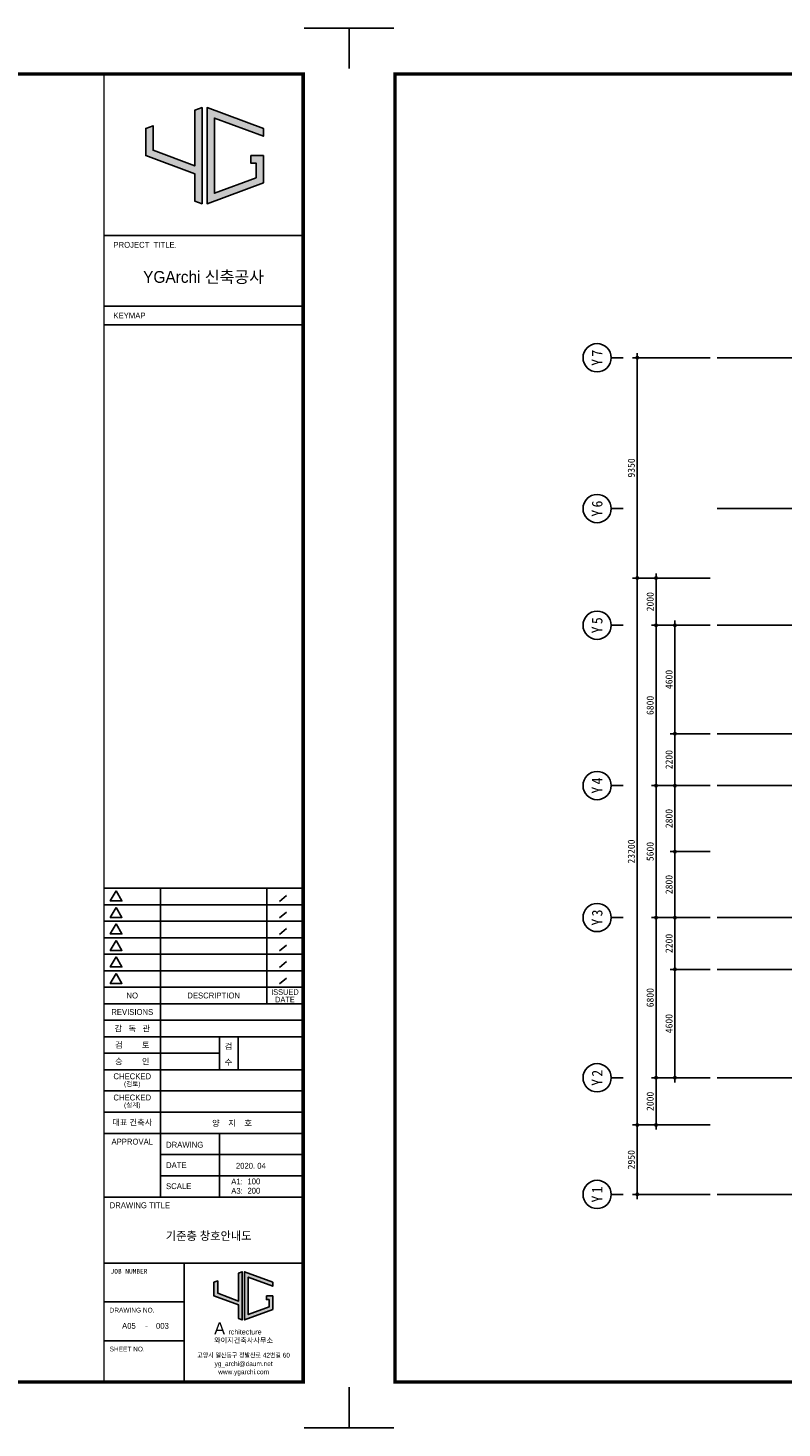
# Model space of a CAD drawing. Header units: millimetres. Extents: x 3445018 to 4174071, y -6064565 to -5122887.
# Tile 112 of 192: x 3908147 to 3940143, y -5560604 to -5501204. Entities that reach past the tile are written whole.
import ezdxf
from ezdxf.enums import TextEntityAlignment as Align

# ---------------------------------------------------------------- set-up
doc = ezdxf.new("R2010")
doc.units = ezdxf.units.MM
doc.header["$MEASUREMENT"] = 0
doc.linetypes.add('CEN', pattern=[66, 60, -2, 2, -2])
doc.layers.get('0').update_dxf_attribs({"linetype": 'CONTINUOUS'})
doc.layers.get('DEFPOINTS').update_dxf_attribs({"linetype": 'CONTINUOUS'})
for name, color, linetype in [('0-TEX(타이틀)', 2, 'CONTINUOUS'), ('3', 3, 'CONTINUOUS'), ('A_GE_FORM', 7, 'CONTINUOUS'), ('A_GE_TEXT', 3, 'CONTINUOUS'), ('CEN', 13, 'CEN'), ('DI', 1, 'CONTINUOUS'), ('DIM', 7, 'CONTINUOUS')]:
    doc.layers.add(name, color=color, linetype=linetype)
doc.styles.add('GHS', font='txt')
doc.styles.add('HY울릉도 L', font='txt')
doc.styles.add('SDP-S', font='txt')
doc.styles.add('굴림', font='txt')
doc.styles.add('나눔고딕', font='txt')
doc.styles.add('돋움', font='txt')
doc.styles.add('돋움체', font='txt')
doc.styles.add('스타일1', font='HYWULM.TTF')
doc.dimstyles.new('SMDI-3', dxfattribs={"dimtxt": 3, "dimasz": 1, "dimexe": 2, "dimexo": 3, "dimgap": 1, "dimtad": 1, "dimdsep": 46, "dimtxsty": 'HY울릉도 L', "dimblk": 'Z_DOT', "dimcen": 2.5, "dimdle": 1.5, "dimclrd": 1, "dimclre": 1, "dimclrt": 2, "dimadec": 0, "dimazin": 0, "dimtfac": 1, "dimtix": 1, "dimtmove": 2, "dimatfit": 3, "dimldrblk": 'Z_DOT', "dimfxl": 2, "dimtvp": 1, "dimtolj": 1, "dimtzin": 0, "dimarcsym": 0})

# ---------------------------------------------------------------- blocks, each defined once
blk = doc.blocks.new('werwwerw')
at = {"true_color": 0xf50000}
h = blk.add_hatch(color=1, dxfattribs=at)
h.dxf.hatch_style = 1
h.paths.add_polyline_path([(1770.34, 1804.71), (1770.34, 1809.72), (1768.84, 1809.16), (1768.84, 1803.61), (1778.84, 1799.9), (1778.84, 1794.35), (1780.34, 1793.79), (1780.34, 1813.42), (1778.84, 1812.87), (1778.84, 1801.5)])
h.paths.add_polyline_path([(1782.84, 1811.27), (1792.84, 1807.56), (1792.84, 1809.16), (1781.34, 1813.42), (1781.34, 1793.79), (1792.84, 1798.05), (1792.84, 1803.61), (1790.24, 1803.61), (1790.24, 1802.11), (1791.34, 1802.11), (1791.34, 1799.09), (1782.84, 1795.95)])
at = {"color": 1, "true_color": 0xf50000}
for points in [[(1770.34, 1809.72), (1768.84, 1809.16), (1768.84, 1803.61), (1778.84, 1799.9), (1778.84, 1794.35), (1780.34, 1793.79), (1780.34, 1813.42), (1778.84, 1812.87), (1778.84, 1801.5), (1770.34, 1804.71), (1770.34, 1809.72), (1768.84, 1809.16)], [(1790.24, 1803.61), (1792.84, 1803.61), (1792.84, 1798.05), (1781.34, 1793.79), (1781.34, 1813.42), (1792.84, 1809.16), (1792.84, 1807.56), (1782.84, 1811.27), (1782.84, 1795.95), (1791.34, 1799.09), (1791.34, 1802.11), (1790.24, 1802.11), (1790.24, 1802.11), (1790.24, 1803.61)]]:
    blk.add_lwpolyline(points, dxfattribs=at)
at = {"color": 1, "true_color": 0xf50000, "insert": (1768.9, 1792.85), "char_height": 5, "attachment_point": 1}
blk.add_mtext_dynamic_manual_height_columns('{\\fBroadway|b0|i0|c0|p82;A}', width=3.0726, gutter_width=12.5, heights=[0], dxfattribs=at)
at = {"insert": (1774.73, 1789.95), "char_height": 2.1, "attachment_point": 1}
blk.add_mtext_dynamic_manual_height_columns('{\\fBroadway|b0|i0|c0|p82;rchitecture}', width=17.5999, gutter_width=12.5, heights=[0], dxfattribs=at)
blk = doc.blocks.new('sheet _서영')
at = {"true_color": 0xf50000}
h = blk.add_hatch(color=1, dxfattribs=at)
h.dxf.hatch_style = 1
h.paths.add_polyline_path([(-361932.13, -1058516.3), (-361932.13, -1058505.89), (-361935.25, -1058507.04), (-361935.25, -1058518.6), (-361914.45, -1058526.3), (-361914.45, -1058537.86), (-361911.33, -1058539.01), (-361911.33, -1058498.18), (-361914.45, -1058499.34), (-361914.45, -1058522.97)])
h.paths.add_polyline_path([(-361906.13, -1058502.67), (-361885.33, -1058510.37), (-361885.33, -1058507.04), (-361909.25, -1058498.18), (-361909.25, -1058539.01), (-361885.33, -1058530.15), (-361885.33, -1058518.6), (-361890.73, -1058518.6), (-361890.73, -1058521.72), (-361888.45, -1058521.72), (-361888.45, -1058527.98), (-361906.13, -1058534.53)])
at = {"color": 1, "true_color": 0xf50000}
for points in [[(-361932.13, -1058505.89), (-361935.25, -1058507.04), (-361935.25, -1058518.6), (-361914.45, -1058526.3), (-361914.45, -1058537.86), (-361911.33, -1058539.01), (-361911.33, -1058498.18), (-361914.45, -1058499.34), (-361914.45, -1058522.97), (-361932.13, -1058516.3), (-361932.13, -1058505.89), (-361935.25, -1058507.04)], [(-361890.73, -1058518.6), (-361885.33, -1058518.6), (-361885.33, -1058530.15), (-361909.25, -1058539.01), (-361909.25, -1058498.18), (-361885.33, -1058507.04), (-361885.33, -1058510.37), (-361906.13, -1058502.67), (-361906.13, -1058534.53), (-361888.45, -1058527.98), (-361888.45, -1058521.72), (-361890.73, -1058521.72), (-361890.73, -1058521.72), (-361890.73, -1058518.6)]]:
    blk.add_lwpolyline(points, dxfattribs=at)
at = {"layer": 'A_GE_FORM'}
for p, q in [((-362689.99, -1058464.44), (-362689.99, -1058481.68)), ((-362689.99, -1058464.44), (-362689.99, -1058481.68)), ((-362689.99, -1058464.44), (-362670.99, -1058464.44)), ((-361848.99, -1058464.44), (-361867.99, -1058464.44)), ((-361848.99, -1058464.44), (-361848.99, -1058481.68)), ((-362689.99, -1059041.18), (-362689.99, -1059058.43)), ((-362689.99, -1059041.18), (-362689.99, -1059058.43)), ((-361848.99, -1059041.18), (-361848.99, -1059058.43)), ((-362689.99, -1059058.43), (-362670.99, -1059058.43)), ((-361848.99, -1059058.43), (-361867.99, -1059058.43))]:
    blk.add_line(p, q, dxfattribs=at)
at = {"layer": 'A_GE_FORM', "color": 161}
for p, q in [((-361952.99, -1058552.43), (-361868.99, -1058552.43)), ((-361952.99, -1058582.43), (-361868.99, -1058582.43)), ((-361952.99, -1058590.43), (-361868.99, -1058590.43)), ((-361952.99, -1058829.43), (-361868.89, -1058829.43)), ((-361928.99, -1058960.43), (-361928.99, -1058829.43)), ((-361883.91, -1058878.43), (-361883.91, -1058829.43)), ((-361875.5, -1058832.51), (-361878.46, -1058835.03)), ((-361952.99, -1058836.43), (-361868.89, -1058836.43)), ((-361875.5, -1058839.51), (-361878.46, -1058842.03)), ((-361952.99, -1058843.43), (-361868.89, -1058843.43)), ((-361875.5, -1058846.51), (-361878.46, -1058849.03)), ((-361952.99, -1058850.43), (-361868.89, -1058850.43)), ((-361952.99, -1058857.43), (-361868.89, -1058857.43)), ((-361875.5, -1058853.51), (-361878.46, -1058856.03)), ((-361875.5, -1058860.51), (-361878.46, -1058863.03)), ((-361952.99, -1058864.43), (-361868.89, -1058864.43)), ((-361875.5, -1058867.51), (-361878.46, -1058870.03)), ((-361952.99, -1058871.43), (-361868.89, -1058871.43)), ((-361952.99, -1058878.43), (-361868.49, -1058878.43)), ((-361952.99, -1058885.43), (-361868.49, -1058885.43)), ((-361952.99, -1058892.43), (-361868.49, -1058892.43)), ((-361903.99, -1058906.43), (-361903.99, -1058892.43)), ((-361895.99, -1058906.43), (-361895.99, -1058892.43)), ((-361952.99, -1058899.43), (-361903.99, -1058899.43)), ((-361952.99, -1058906.43), (-361868.49, -1058906.43)), ((-361952.99, -1058915.43), (-361868.49, -1058915.43)), ((-361952.99, -1058924.43), (-361868.49, -1058924.43)), ((-361952.99, -1058933.43), (-361868.49, -1058933.43)), ((-361903.99, -1058960.43), (-361903.99, -1058933.43)), ((-361928.99, -1058942.43), (-361868.49, -1058942.43)), ((-361928.99, -1058951.43), (-361868.49, -1058951.43)), ((-361952.99, -1058960.43), (-361868.49, -1058960.43)), ((-361952.99, -1058988.43), (-361868.49, -1058988.43)), ((-361918.99, -1059038.93), (-361918.99, -1058988.43)), ((-361952.99, -1059004.93), (-361918.99, -1059004.93)), ((-361952.99, -1059021.43), (-361918.99, -1059021.43))]:
    blk.add_line(p, q, dxfattribs=at)
at = {"layer": 'A_GE_FORM', "const_width": 1.5}
blk.add_lwpolyline([(-361868.49, -1059038.93), (-362670.49, -1059038.93), (-362670.49, -1058483.93), (-361868.49, -1058483.93)], close=True, dxfattribs=at)
at = {"layer": 'A_GE_FORM', "const_width": 0.6}
blk.add_lwpolyline([(-361952.99, -1059038.93), (-361952.99, -1058483.93)], dxfattribs=at)
at = {"layer": 'A_GE_FORM', "color": 7}
for points in [[(-361947.88, -1058830.55), (-361950.34, -1058834.82), (-361945.41, -1058834.82)], [(-361947.88, -1058837.55), (-361950.34, -1058841.82), (-361945.41, -1058841.82)], [(-361947.88, -1058844.55), (-361950.34, -1058848.82), (-361945.41, -1058848.82)], [(-361947.88, -1058851.55), (-361950.34, -1058855.82), (-361945.41, -1058855.82)], [(-361947.88, -1058858.55), (-361950.34, -1058862.82), (-361945.41, -1058862.82)], [(-361947.88, -1058865.55), (-361950.34, -1058869.82), (-361945.41, -1058869.82)]]:
    blk.add_lwpolyline(points, close=True, dxfattribs=at)
at = {"xscale": 1.04, "yscale": 1.04, "zscale": 1.04}
blk.add_blockref('werwwerw', (-363745.9, -1060878.12), dxfattribs=at)
at = {"insert": (-361906.28, -1059020.17), "char_height": 2.16, "attachment_point": 1, "line_spacing_factor": 0.9, "style": '스타일1'}
blk.add_mtext_dynamic_manual_height_columns('{\\f이사만루체 Medium|b0|i0|c129|p2;와이지건축사사무소}', width=30.417, gutter_width=10, heights=[0], dxfattribs=at)
at = {"layer": 'A_GE_TEXT'}
for s, height, style, p in [('PROJECT  TITLE.', 2.5, '돋움', (-361948.99, -1058556.43)), ('KEYMAP', 2.5, '돋움', (-361948.99, -1058586.43)), ('DRAWING', 2.5, '돋움', (-361926.65, -1058938.25)), ('DATE', 2.5, '돋움', (-361926.65, -1058946.92)), ('A1:', 2.5, '돋움', (-361898.99, -1058953.83)), ('SCALE', 2.5, '돋움', (-361926.65, -1058955.83)), ('A3:', 2.5, '돋움', (-361898.99, -1058957.83)), ('DRAWING TITLE', 2.5, '돋움', (-361950.58, -1058963.93)), ('JOB NUMBER', 2, '나눔고딕', (-361950.2, -1058991.93)), ('DRAWING NO.', 2, '돋움', (-361950.59, -1059008.43)), ('SHEET NO.', 2, '돋움', (-361950.59, -1059024.93))]:
    blk.add_text(s, height=height, dxfattribs=dict(at, style=style)).set_placement(p, align=Align.MIDDLE_LEFT)
for s, height, style, p in [('YGArchi 신축공사', 5, '굴림', (-361910.74, -1058570.06)), ('NO', 2.5, '돋움', (-361940.99, -1058874.93)), ('DESCRIPTION', 2.5, '돋움', (-361906.45, -1058874.93)), ('ISSUED', 2.4, '돋움', (-361876.2, -1058873.45)), ('DATE', 2.4, '돋움', (-361876.2, -1058876.65)), ('REVISIONS', 2.5, '돋움', (-361940.99, -1058881.93)), ('감   독   관', 2.5, '돋움', (-361940.99, -1058888.93)), ('검         토', 2.5, '돋움', (-361940.99, -1058895.93)), ('승         인', 2.5, '돋움', (-361940.99, -1058902.93)), ('CHECKED', 2.5, '돋움', (-361940.99, -1058909.21)), ('(검토)', 2, '돋움', (-361940.99, -1058912.39)), ('CHECKED', 2.5, '돋움', (-361940.99, -1058918.21)), ('(설계)', 2, '돋움', (-361940.99, -1058921.39)), ('대표 건축사', 2.5, '돋움', (-361940.99, -1058928.78)), ('APPROVAL', 2.5, '돋움', (-361940.99, -1058936.93)), ('-', 2.5, '나눔고딕', (-361934.99, -1059014.93))]:
    blk.add_text(s, height=height, dxfattribs=dict(at, style=style)).set_placement(p, align=Align.MIDDLE_CENTER)
at = {"layer": 'A_GE_TEXT', "style": '돋움'}
for s, p in [('검', (-361901.77, -1058897.75)), ('수', (-361901.77, -1058904.47))]:
    blk.add_text(s, height=2.5, dxfattribs=at).set_placement(p)
at = {"layer": 'A_GE_TEXT', "style": '돋움', "width": 0.9}
for s, p in [('고양시 일산동구 정발산로 42번길 60', (-361893.74, -1059027.54)), ('yg_archi@daum.net', (-361893.74, -1059031.18)), ('www.ygarchi.com', (-361893.74, -1059034.62))]:
    blk.add_text(s, height=2, dxfattribs=at).set_placement(p, align=Align.MIDDLE_CENTER)
blk = doc.blocks.new('Z_DOT')
at = {"layer": 'DIM', "color": 1, "ltscale": 3}
for p, q in [((-2, 0), (2, 0)), ((0, -2), (0, 2))]:
    blk.add_line(p, q, dxfattribs=at)
for radius in [0.5, 0.25]:
    blk.add_circle((0, 0), radius, dxfattribs=at)
blk = doc.blocks.new('*D491')
at = {"layer": 'DEFPOINTS', "color": 0, "ltscale": 3, "transparency": 16777216}
for p in [(3933999, -5524545), (3937399, -5524545), (3937399, -5547745)]:
    blk.add_point(p, dxfattribs=at)
at = {"layer": 'DIM', "color": 1, "lineweight": -2, "ltscale": 3, "transparency": 16777216}
for p, q in [((3937099, -5524545), (3933799, -5524545)), ((3933999, -5547645), (3933999, -5524645)), ((3937099, -5547745), (3933799, -5547745))]:
    blk.add_line(p, q, dxfattribs=at)
at = {"layer": 'DIM', "color": 1, "lineweight": -2, "ltscale": 3, "transparency": 16777216, "xscale": 100, "yscale": 100, "zscale": 100}
for p, rotation in [((3933999, -5524545), 90), ((3933999, -5547745), 270)]:
    blk.add_blockref('Z_DOT', p, dxfattribs=dict(at, rotation=rotation))
at = {"layer": 'DIM', "color": 2, "ltscale": 3, "transparency": 16777216, "insert": (3933749, -5536145), "char_height": 300, "attachment_point": 5, "rotation": 90, "style": 'SDP-S'}
blk.add_mtext('\\A1;23200', dxfattribs=at)
blk = doc.blocks.new('*D492')
at = {"layer": 'DEFPOINTS', "color": 0, "ltscale": 3, "transparency": 16777216}
for p in [(3937399, -5515195), (3933999, -5524545), (3937399, -5524545)]:
    blk.add_point(p, dxfattribs=at)
at = {"layer": 'DIM', "color": 1, "lineweight": -2, "ltscale": 3, "transparency": 16777216}
for p, q in [((3937099, -5515195), (3933799, -5515195)), ((3933999, -5515295), (3933999, -5524445)), ((3937099, -5524545), (3933799, -5524545))]:
    blk.add_line(p, q, dxfattribs=at)
at = {"layer": 'DIM', "color": 1, "lineweight": -2, "ltscale": 3, "transparency": 16777216, "xscale": 100, "yscale": 100, "zscale": 100}
for p, rotation in [((3933999, -5515195), 90), ((3933999, -5524545), 270)]:
    blk.add_blockref('Z_DOT', p, dxfattribs=dict(at, rotation=rotation))
at = {"layer": 'DIM', "color": 2, "ltscale": 3, "transparency": 16777216, "insert": (3933749, -5519870), "char_height": 300, "attachment_point": 5, "rotation": 90, "style": 'SDP-S'}
blk.add_mtext('\\A1;9350', dxfattribs=at)
blk = doc.blocks.new('CCS111')
blk.add_line((0, 8), (0, 3))
blk.add_circle((0, 14), 6)
at = {"color": 3, "style": 'GHS'}
for tag, p in [('X', (-2.45, 14.02)), ('1', (1.44, 14.02))]:
    blk.add_attdef(tag, text='', height=4.5, dxfattribs=at).set_placement(p, align=Align.MIDDLE_CENTER)
blk = doc.blocks.new('*D493')
at = {"layer": 'DEFPOINTS', "color": 0, "ltscale": 3, "transparency": 16777216}
for p in [(3937399, -5524545), (3934799, -5526545), (3937399, -5526545)]:
    blk.add_point(p, dxfattribs=at)
at = {"layer": 'DIM', "color": 1, "lineweight": -2, "ltscale": 3, "transparency": 16777216}
for p, q in [((3937099, -5524545), (3934599, -5524545)), ((3934799, -5524645), (3934799, -5526445)), ((3937099, -5526545), (3934599, -5526545))]:
    blk.add_line(p, q, dxfattribs=at)
at = {"layer": 'DIM', "color": 1, "lineweight": -2, "ltscale": 3, "transparency": 16777216, "xscale": 100, "yscale": 100, "zscale": 100}
for p, rotation in [((3934799, -5524545), 90), ((3934799, -5526545), 270)]:
    blk.add_blockref('Z_DOT', p, dxfattribs=dict(at, rotation=rotation))
at = {"layer": 'DIM', "color": 2, "ltscale": 3, "transparency": 16777216, "insert": (3934549, -5525545), "char_height": 300, "attachment_point": 5, "rotation": 90, "style": 'SDP-S'}
blk.add_mtext('\\A1;2000', dxfattribs=at)
blk = doc.blocks.new('*D494')
at = {"layer": 'DEFPOINTS', "color": 0, "ltscale": 3, "transparency": 16777216}
for p in [(3937399, -5526545), (3934799, -5533345), (3937399, -5533345)]:
    blk.add_point(p, dxfattribs=at)
at = {"layer": 'DIM', "color": 1, "lineweight": -2, "ltscale": 3, "transparency": 16777216}
for p, q in [((3937099, -5526545), (3934599, -5526545)), ((3934799, -5526645), (3934799, -5533245)), ((3937099, -5533345), (3934599, -5533345))]:
    blk.add_line(p, q, dxfattribs=at)
at = {"layer": 'DIM', "color": 1, "lineweight": -2, "ltscale": 3, "transparency": 16777216, "xscale": 100, "yscale": 100, "zscale": 100}
for p, rotation in [((3934799, -5526545), 90), ((3934799, -5533345), 270)]:
    blk.add_blockref('Z_DOT', p, dxfattribs=dict(at, rotation=rotation))
at = {"layer": 'DIM', "color": 2, "ltscale": 3, "transparency": 16777216, "insert": (3934549, -5529945), "char_height": 300, "attachment_point": 5, "rotation": 90, "style": 'SDP-S'}
blk.add_mtext('\\A1;6800', dxfattribs=at)
blk = doc.blocks.new('*D495')
at = {"layer": 'DEFPOINTS', "color": 0, "ltscale": 3, "transparency": 16777216}
for p in [(3937399, -5533345), (3934799, -5538945), (3937399, -5538945)]:
    blk.add_point(p, dxfattribs=at)
at = {"layer": 'DIM', "color": 1, "lineweight": -2, "ltscale": 3, "transparency": 16777216}
for p, q in [((3937099, -5533345), (3934599, -5533345)), ((3934799, -5533445), (3934799, -5538845)), ((3937099, -5538945), (3934599, -5538945))]:
    blk.add_line(p, q, dxfattribs=at)
at = {"layer": 'DIM', "color": 1, "lineweight": -2, "ltscale": 3, "transparency": 16777216, "xscale": 100, "yscale": 100, "zscale": 100}
for p, rotation in [((3934799, -5533345), 90), ((3934799, -5538945), 270)]:
    blk.add_blockref('Z_DOT', p, dxfattribs=dict(at, rotation=rotation))
at = {"layer": 'DIM', "color": 2, "ltscale": 3, "transparency": 16777216, "insert": (3934549, -5536145), "char_height": 300, "attachment_point": 5, "rotation": 90, "style": 'SDP-S'}
blk.add_mtext('\\A1;5600', dxfattribs=at)
blk = doc.blocks.new('*D496')
at = {"layer": 'DEFPOINTS', "color": 0, "ltscale": 3, "transparency": 16777216}
for p in [(3937399, -5538945), (3934799, -5545745), (3937399, -5545745)]:
    blk.add_point(p, dxfattribs=at)
at = {"layer": 'DIM', "color": 1, "lineweight": -2, "ltscale": 3, "transparency": 16777216}
for p, q in [((3937099, -5538945), (3934599, -5538945)), ((3934799, -5539045), (3934799, -5545645)), ((3937099, -5545745), (3934599, -5545745))]:
    blk.add_line(p, q, dxfattribs=at)
at = {"layer": 'DIM', "color": 1, "lineweight": -2, "ltscale": 3, "transparency": 16777216, "xscale": 100, "yscale": 100, "zscale": 100}
for p, rotation in [((3934799, -5538945), 90), ((3934799, -5545745), 270)]:
    blk.add_blockref('Z_DOT', p, dxfattribs=dict(at, rotation=rotation))
at = {"layer": 'DIM', "color": 2, "ltscale": 3, "transparency": 16777216, "insert": (3934549, -5542345), "char_height": 300, "attachment_point": 5, "rotation": 90, "style": 'SDP-S'}
blk.add_mtext('\\A1;6800', dxfattribs=at)
blk = doc.blocks.new('*D497')
at = {"layer": 'DEFPOINTS', "color": 0, "ltscale": 3, "transparency": 16777216}
for p in [(3937399, -5545745), (3934799, -5547745), (3937399, -5547745)]:
    blk.add_point(p, dxfattribs=at)
at = {"layer": 'DIM', "color": 1, "lineweight": -2, "ltscale": 3, "transparency": 16777216}
for p, q in [((3937099, -5545745), (3934599, -5545745)), ((3934799, -5545845), (3934799, -5547645)), ((3937099, -5547745), (3934599, -5547745))]:
    blk.add_line(p, q, dxfattribs=at)
at = {"layer": 'DIM', "color": 1, "lineweight": -2, "ltscale": 3, "transparency": 16777216, "xscale": 100, "yscale": 100, "zscale": 100}
for p, rotation in [((3934799, -5545745), 90), ((3934799, -5547745), 270)]:
    blk.add_blockref('Z_DOT', p, dxfattribs=dict(at, rotation=rotation))
at = {"layer": 'DIM', "color": 2, "ltscale": 3, "transparency": 16777216, "insert": (3934549, -5546745), "char_height": 300, "attachment_point": 5, "rotation": 90, "style": 'SDP-S'}
blk.add_mtext('\\A1;2000', dxfattribs=at)
blk = doc.blocks.new('*D498')
at = {"layer": 'DEFPOINTS', "color": 0, "ltscale": 3, "transparency": 16777216}
for p in [(3937399, -5526545), (3935599, -5531145), (3937399, -5531145)]:
    blk.add_point(p, dxfattribs=at)
at = {"layer": 'DIM', "color": 1, "lineweight": -2, "ltscale": 3, "transparency": 16777216}
for p, q in [((3937099, -5526545), (3935399, -5526545)), ((3935599, -5526645), (3935599, -5531045)), ((3937099, -5531145), (3935399, -5531145))]:
    blk.add_line(p, q, dxfattribs=at)
at = {"layer": 'DIM', "color": 1, "lineweight": -2, "ltscale": 3, "transparency": 16777216, "xscale": 100, "yscale": 100, "zscale": 100}
for p, rotation in [((3935599, -5526545), 90), ((3935599, -5531145), 270)]:
    blk.add_blockref('Z_DOT', p, dxfattribs=dict(at, rotation=rotation))
at = {"layer": 'DIM', "color": 2, "ltscale": 3, "transparency": 16777216, "insert": (3935349, -5528845), "char_height": 300, "attachment_point": 5, "rotation": 90, "style": 'SDP-S'}
blk.add_mtext('\\A1;4600', dxfattribs=at)
blk = doc.blocks.new('*D499')
at = {"layer": 'DEFPOINTS', "color": 0, "ltscale": 3, "transparency": 16777216}
for p in [(3937399, -5531145), (3935599, -5533345), (3937399, -5533345)]:
    blk.add_point(p, dxfattribs=at)
at = {"layer": 'DIM', "color": 1, "lineweight": -2, "ltscale": 3, "transparency": 16777216}
for p, q in [((3937099, -5531145), (3935399, -5531145)), ((3935599, -5531245), (3935599, -5533245)), ((3937099, -5533345), (3935399, -5533345))]:
    blk.add_line(p, q, dxfattribs=at)
at = {"layer": 'DIM', "color": 1, "lineweight": -2, "ltscale": 3, "transparency": 16777216, "xscale": 100, "yscale": 100, "zscale": 100}
for p, rotation in [((3935599, -5531145), 90), ((3935599, -5533345), 270)]:
    blk.add_blockref('Z_DOT', p, dxfattribs=dict(at, rotation=rotation))
at = {"layer": 'DIM', "color": 2, "ltscale": 3, "transparency": 16777216, "insert": (3935349, -5532245), "char_height": 300, "attachment_point": 5, "rotation": 90, "style": 'SDP-S'}
blk.add_mtext('\\A1;2200', dxfattribs=at)
blk = doc.blocks.new('*D500')
at = {"layer": 'DEFPOINTS', "color": 0, "ltscale": 3, "transparency": 16777216}
for p in [(3933999, -5547745), (3937399, -5547745), (3937399, -5550695)]:
    blk.add_point(p, dxfattribs=at)
at = {"layer": 'DIM', "color": 1, "lineweight": -2, "ltscale": 3, "transparency": 16777216}
for p, q in [((3937099, -5547745), (3933799, -5547745)), ((3933999, -5550595), (3933999, -5547845)), ((3937099, -5550695), (3933799, -5550695))]:
    blk.add_line(p, q, dxfattribs=at)
at = {"layer": 'DIM', "color": 1, "lineweight": -2, "ltscale": 3, "transparency": 16777216, "xscale": 100, "yscale": 100, "zscale": 100}
for p, rotation in [((3933999, -5547745), 90), ((3933999, -5550695), 270)]:
    blk.add_blockref('Z_DOT', p, dxfattribs=dict(at, rotation=rotation))
at = {"layer": 'DIM', "color": 2, "ltscale": 3, "transparency": 16777216, "insert": (3933749, -5549220), "char_height": 300, "attachment_point": 5, "rotation": 90, "style": 'SDP-S'}
blk.add_mtext('\\A1;2950', dxfattribs=at)
blk = doc.blocks.new('*D501')
at = {"layer": 'DEFPOINTS', "color": 0, "ltscale": 3, "transparency": 16777216}
for p in [(3935599, -5541145), (3937399, -5541145), (3937399, -5545745)]:
    blk.add_point(p, dxfattribs=at)
at = {"layer": 'DIM', "color": 1, "lineweight": -2, "ltscale": 3, "transparency": 16777216}
for p, q in [((3937099, -5541145), (3935399, -5541145)), ((3935599, -5545645), (3935599, -5541245)), ((3937099, -5545745), (3935399, -5545745))]:
    blk.add_line(p, q, dxfattribs=at)
at = {"layer": 'DIM', "color": 1, "lineweight": -2, "ltscale": 3, "transparency": 16777216, "xscale": 100, "yscale": 100, "zscale": 100}
for p, rotation in [((3935599, -5541145), 90), ((3935599, -5545745), 270)]:
    blk.add_blockref('Z_DOT', p, dxfattribs=dict(at, rotation=rotation))
at = {"layer": 'DIM', "color": 2, "ltscale": 3, "transparency": 16777216, "insert": (3935349, -5543445), "char_height": 300, "attachment_point": 5, "rotation": 90, "style": 'SDP-S'}
blk.add_mtext('\\A1;4600', dxfattribs=at)
blk = doc.blocks.new('*D502')
at = {"layer": 'DEFPOINTS', "color": 0, "ltscale": 3, "transparency": 16777216}
for p in [(3935599, -5538945), (3937399, -5538945), (3937399, -5541145)]:
    blk.add_point(p, dxfattribs=at)
at = {"layer": 'DIM', "color": 1, "lineweight": -2, "ltscale": 3, "transparency": 16777216}
for p, q in [((3937099, -5538945), (3935399, -5538945)), ((3935599, -5541045), (3935599, -5539045)), ((3937099, -5541145), (3935399, -5541145))]:
    blk.add_line(p, q, dxfattribs=at)
at = {"layer": 'DIM', "color": 1, "lineweight": -2, "ltscale": 3, "transparency": 16777216, "xscale": 100, "yscale": 100, "zscale": 100}
for p, rotation in [((3935599, -5538945), 90), ((3935599, -5541145), 270)]:
    blk.add_blockref('Z_DOT', p, dxfattribs=dict(at, rotation=rotation))
at = {"layer": 'DIM', "color": 2, "ltscale": 3, "transparency": 16777216, "insert": (3935349, -5540045), "char_height": 300, "attachment_point": 5, "rotation": 90, "style": 'SDP-S'}
blk.add_mtext('\\A1;2200', dxfattribs=at)
blk = doc.blocks.new('*D503')
at = {"layer": 'DEFPOINTS', "color": 0, "ltscale": 3, "transparency": 16777216}
for p in [(3937399, -5533345), (3935599, -5536145), (3937399, -5536145)]:
    blk.add_point(p, dxfattribs=at)
at = {"layer": 'DIM', "color": 1, "lineweight": -2, "ltscale": 3, "transparency": 16777216}
for p, q in [((3937099, -5533345), (3935399, -5533345)), ((3935599, -5533445), (3935599, -5536045)), ((3937099, -5536145), (3935399, -5536145))]:
    blk.add_line(p, q, dxfattribs=at)
at = {"layer": 'DIM', "color": 1, "lineweight": -2, "ltscale": 3, "transparency": 16777216, "xscale": 100, "yscale": 100, "zscale": 100}
for p, rotation in [((3935599, -5533345), 90), ((3935599, -5536145), 270)]:
    blk.add_blockref('Z_DOT', p, dxfattribs=dict(at, rotation=rotation))
at = {"layer": 'DIM', "color": 2, "ltscale": 3, "transparency": 16777216, "insert": (3935349, -5534745), "char_height": 300, "attachment_point": 5, "rotation": 90, "style": 'SDP-S'}
blk.add_mtext('\\A1;2800', dxfattribs=at)
blk = doc.blocks.new('*D504')
at = {"layer": 'DEFPOINTS', "color": 0, "ltscale": 3, "transparency": 16777216}
for p in [(3937399, -5536145), (3935599, -5538945), (3937399, -5538945)]:
    blk.add_point(p, dxfattribs=at)
at = {"layer": 'DIM', "color": 1, "lineweight": -2, "ltscale": 3, "transparency": 16777216}
for p, q in [((3937099, -5536145), (3935399, -5536145)), ((3935599, -5536245), (3935599, -5538845)), ((3937099, -5538945), (3935399, -5538945))]:
    blk.add_line(p, q, dxfattribs=at)
at = {"layer": 'DIM', "color": 1, "lineweight": -2, "ltscale": 3, "transparency": 16777216, "xscale": 100, "yscale": 100, "zscale": 100}
for p, rotation in [((3935599, -5536145), 90), ((3935599, -5538945), 270)]:
    blk.add_blockref('Z_DOT', p, dxfattribs=dict(at, rotation=rotation))
at = {"layer": 'DIM', "color": 2, "ltscale": 3, "transparency": 16777216, "insert": (3935349, -5537545), "char_height": 300, "attachment_point": 5, "rotation": 90, "style": 'SDP-S'}
blk.add_mtext('\\A1;2800', dxfattribs=at)

msp = doc.modelspace()

# ---------------------------------------------------------------- linework, layer by layer
at = {"layer": 'CEN'}
for p, q in [((3937398.874, -5515195.309), (3988257.54, -5515195.309)), ((3937398.874, -5521595.309), (3988257.54, -5521595.309)), ((3937398.874, -5526545.309), (3988257.54, -5526545.309)), ((3937398.874, -5531145.309), (3988257.54, -5531145.309)), ((3937398.874, -5533345.309), (3988257.54, -5533345.309)), ((3937398.874, -5538945.309), (3988257.54, -5538945.309)), ((3937398.874, -5541145.309), (3988257.54, -5541145.309)), ((3937398.874, -5545745.309), (3988257.54, -5545745.309)), ((3937398.874, -5550695.309), (3988257.54, -5550695.309))]:
    msp.add_line(p, q, dxfattribs=at)

# ---------------------------------------------------------------- block references
at = {"layer": '3', "xscale": 100, "yscale": 100, "zscale": 100}
for p in [(40106670.4, 100345239.336), (40190770.4, 100345239.336)]:
    msp.add_blockref('sheet _서영', p, dxfattribs=at)
at = {"layer": 'DI'}
ref = msp.add_blockref('CCS111', (3933698.874, -5515195.309), dxfattribs=dict(at, xscale=100, yscale=100, zscale=100, rotation=89.99999999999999))
ref.add_attrib('1', '7', dxfattribs={"layer": '0', "color": 3, "height": 450, "rotation": 90, "style": '돋움체'}).set_placement((3932298.079, -5515001.559), align=Align.MIDDLE_CENTER)
ref.add_attrib('X', 'Y', dxfattribs={"layer": '0', "color": 3, "height": 450, "rotation": 90, "style": '돋움체'}).set_placement((3932297.083, -5515390.514), align=Align.MIDDLE_CENTER)
ref = msp.add_blockref('CCS111', (3933698.874, -5521595.309), dxfattribs=dict(at, xscale=100, yscale=100, zscale=100, rotation=89.99999999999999))
ref.add_attrib('1', '6', dxfattribs={"layer": '0', "color": 3, "height": 450, "rotation": 90, "style": '돋움체'}).set_placement((3932298.079, -5521401.559), align=Align.MIDDLE_CENTER)
ref.add_attrib('X', 'Y', dxfattribs={"layer": '0', "color": 3, "height": 450, "rotation": 90, "style": '돋움체'}).set_placement((3932297.083, -5521790.514), align=Align.MIDDLE_CENTER)
ref = msp.add_blockref('CCS111', (3933698.874, -5526545.309), dxfattribs=dict(at, xscale=100, yscale=100, zscale=100, rotation=89.99999999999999))
ref.add_attrib('1', '5', dxfattribs={"layer": '0', "color": 3, "height": 450, "rotation": 90, "style": '돋움체'}).set_placement((3932298.079, -5526351.559), align=Align.MIDDLE_CENTER)
ref.add_attrib('X', 'Y', dxfattribs={"layer": '0', "color": 3, "height": 450, "rotation": 90, "style": '돋움체'}).set_placement((3932297.083, -5526740.514), align=Align.MIDDLE_CENTER)
ref = msp.add_blockref('CCS111', (3933698.874, -5533345.309), dxfattribs=dict(at, xscale=100, yscale=100, zscale=100, rotation=89.99999999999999))
ref.add_attrib('1', '4', dxfattribs={"layer": '0', "color": 3, "height": 450, "rotation": 90, "style": '돋움체'}).set_placement((3932298.079, -5533151.559), align=Align.MIDDLE_CENTER)
ref.add_attrib('X', 'Y', dxfattribs={"layer": '0', "color": 3, "height": 450, "rotation": 90, "style": '돋움체'}).set_placement((3932297.083, -5533540.514), align=Align.MIDDLE_CENTER)
ref = msp.add_blockref('CCS111', (3933698.874, -5538945.309), dxfattribs=dict(at, xscale=100, yscale=100, zscale=100, rotation=89.99999999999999))
ref.add_attrib('1', '3', dxfattribs={"layer": '0', "color": 3, "height": 450, "rotation": 90, "style": '돋움체'}).set_placement((3932298.079, -5538751.559), align=Align.MIDDLE_CENTER)
ref.add_attrib('X', 'Y', dxfattribs={"layer": '0', "color": 3, "height": 450, "rotation": 90, "style": '돋움체'}).set_placement((3932297.083, -5539140.514), align=Align.MIDDLE_CENTER)
ref = msp.add_blockref('CCS111', (3933698.874, -5545745.309), dxfattribs=dict(at, xscale=100, yscale=100, zscale=100, rotation=89.99999999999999))
ref.add_attrib('1', '2', dxfattribs={"layer": '0', "color": 3, "height": 450, "rotation": 90, "style": '돋움체'}).set_placement((3932298.079, -5545551.559), align=Align.MIDDLE_CENTER)
ref.add_attrib('X', 'Y', dxfattribs={"layer": '0', "color": 3, "height": 450, "rotation": 90, "style": '돋움체'}).set_placement((3932297.083, -5545940.514), align=Align.MIDDLE_CENTER)
ref = msp.add_blockref('CCS111', (3933698.874, -5550695.309), dxfattribs=dict(at, xscale=100, yscale=100, zscale=100, rotation=89.99999999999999))
ref.add_attrib('1', '1', dxfattribs={"layer": '0', "color": 3, "height": 450, "rotation": 90, "style": '돋움체'}).set_placement((3932298.079, -5550501.559), align=Align.MIDDLE_CENTER)
ref.add_attrib('X', 'Y', dxfattribs={"layer": '0', "color": 3, "height": 450, "rotation": 90, "style": '돋움체'}).set_placement((3932297.083, -5550890.514), align=Align.MIDDLE_CENTER)

# ---------------------------------------------------------------- texts
at = {"layer": '0-TEX(타이틀)', "style": '굴림'}
for s, height, p in [('양    지    호', 250, (3917650.838, -5547672.166)), ('2020. 04', 248.6667, (3918236.865, -5549479.331)), ('100', 248.6667, (3918002.865, -5550142.547)), ('200', 248.6667, (3918002.865, -5550536.744)), ('A05', 250, (3912720.684, -5556271.135)), ('003', 250, (3914124.204, -5556271.135))]:
    msp.add_text(s, height=height, dxfattribs=at).set_placement(p, align=Align.MIDDLE_RIGHT)
msp.add_text('기준층 창호안내도', height=350, dxfattribs=at).set_placement((3915814.389, -5552451.652), align=Align.MIDDLE_CENTER)

# ---------------------------------------------------------------- dimensions: what is measured, and where the dimension line sits
at = {"layer": 'DIM', "ltscale": 3}
for base, p1, p2, angle, picture, middle in [((3933998.874, -5524545.309), (3937398.874, -5515195.309), (3937398.874, -5524545.309), 90, '*D492', (3933748.67, -5519870.309)), ((3933998.874, -5524545.309), (3937398.874, -5547745.309), (3937398.874, -5524545.309), 90, '*D491', (3933748.67, -5536145.309)), ((3934798.874, -5526545.309), (3937398.874, -5524545.309), (3937398.874, -5526545.309), 90, '*D493', (3934548.67, -5525545.309)), ((3934798.874, -5533345.309), (3937398.874, -5526545.309), (3937398.874, -5533345.309), 90, '*D494', (3934548.67, -5529945.309)), ((3935598.916, -5531145.309), (3937398.874, -5526545.309), (3937398.874, -5531145.309), 90, '*D498', (3935348.712, -5528845.309)), ((3935598.916, -5533345.309), (3937398.874, -5531145.309), (3937398.874, -5533345.309), 90, '*D499', (3935348.712, -5532245.309)), ((3934798.874, -5538945.309), (3937398.874, -5533345.309), (3937398.874, -5538945.309), 90, '*D495', (3934548.67, -5536145.309)), ((3935598.916, -5536145.309), (3937398.874, -5533345.309), (3937398.874, -5536145.309), 90, '*D503', (3935348.712, -5534745.309)), ((3935598.916, -5538945.309), (3937398.874, -5536145.309), (3937398.874, -5538945.309), 90, '*D504', (3935348.712, -5537545.309)), ((3934798.874, -5545745.309), (3937398.874, -5538945.309), (3937398.874, -5545745.309), 90, '*D496', (3934548.67, -5542345.309)), ((3935598.916, -5538945.309), (3937398.874, -5541145.309), (3937398.874, -5538945.309), 270, '*D502', (3935348.712, -5540045.309)), ((3935598.916, -5541145.309), (3937398.874, -5545745.309), (3937398.874, -5541145.309), 270, '*D501', (3935348.712, -5543445.309)), ((3934798.874, -5547745.309), (3937398.874, -5545745.309), (3937398.874, -5547745.309), 90, '*D497', (3934548.67, -5546745.309)), ((3933998.874, -5547745.309), (3937398.874, -5550695.309), (3937398.874, -5547745.309), 270, '*D500', (3933748.67, -5549220.309))]:
    dim = msp.add_linear_dim(base=base, p1=p1, p2=p2, angle=angle, dimstyle='SMDI-3', override={"dimscale": 100, "dimtxsty": 'SDP-S'}, dxfattribs=at)
    dim.commit()
    dim.dimension.update_dxf_attribs({"geometry": picture, "text_midpoint": middle})

doc.saveas('drawing.dxf')
